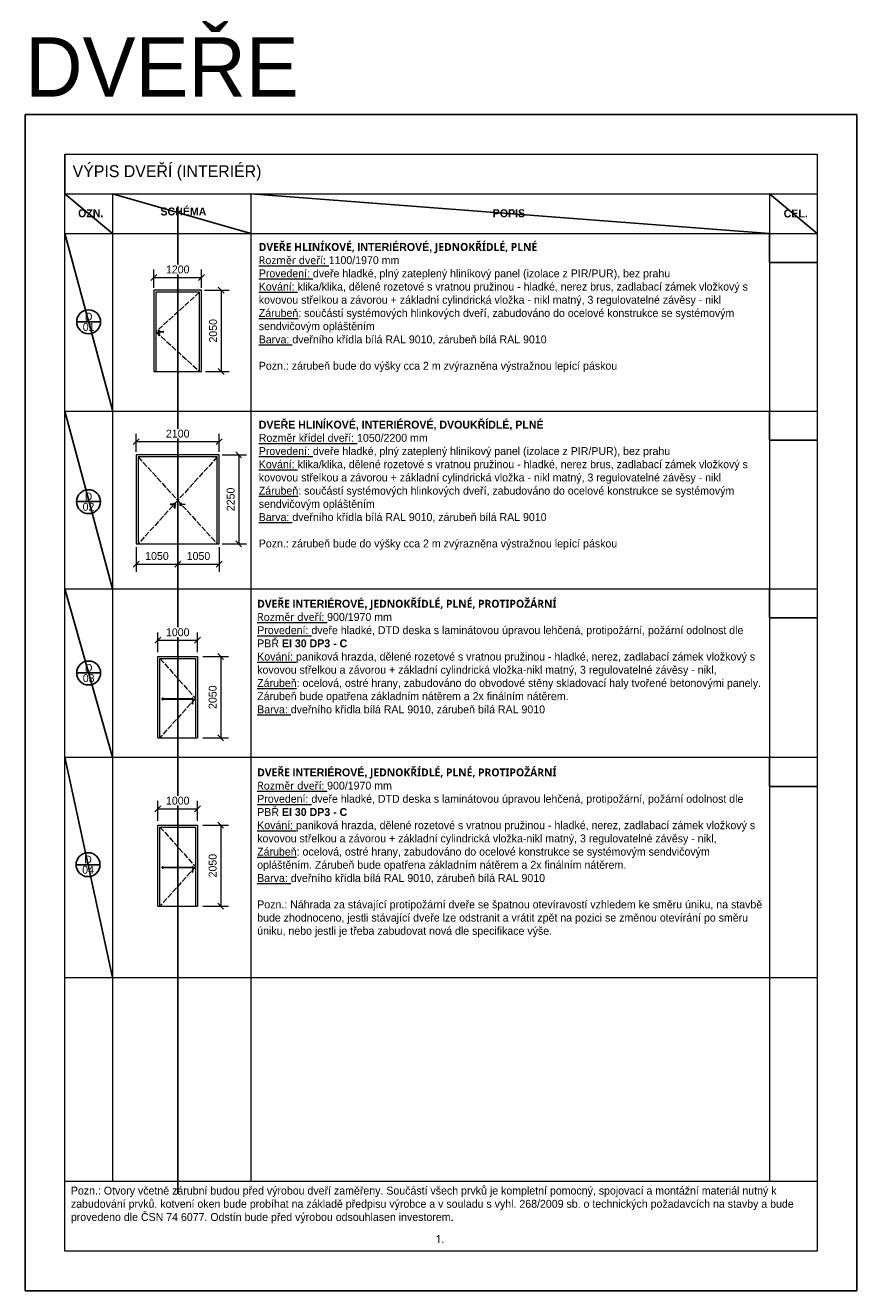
# Model space of a CAD drawing. Header units: millimetres. Extents: x -291499 to 405099, y -171163 to 417446.
# Tile 52 of 256: x -21088 to -88, y -72015 to -40059. Entities that reach past the tile are written whole.
import ezdxf
from ezdxf.enums import TextEntityAlignment as Align

# ---------------------------------------------------------------- set-up
doc = ezdxf.new("R2010")
doc.units = ezdxf.units.MM
doc.header["$LTSCALE"] = 12
doc.header["$PDMODE"] = 35
doc.header["$PDSIZE"] = -4
doc.linetypes.add('ACAD_ISO02W100', pattern=[15, 12, -3])
for name, color, linetype, lineweight in [('koty', 6, 'Continuous', 9), ('tenka', 6, 'Continuous', 9), ('tenká', 6, 'Continuous', 13), ('text', 6, 'Continuous', 9), ('tlusta', 7, 'Continuous', 15)]:
    doc.layers.add(name, color=color, linetype=linetype, lineweight=lineweight)
doc.layers.add('netisk', color=30, linetype='Continuous', plot=False)
doc.layers.add('popisky', color=6, linetype='Continuous')
doc.styles.add('laplan', font='txt', dxfattribs={"height": 2})
doc.styles.add('laplan N', font='txt')
doc.styles.add('pivovarska', font='txt')
doc.dimstyles.new('laplan', dxfattribs={"dimscale": 0, "dimtxt": 2, "dimasz": 1.5, "dimexe": 2, "dimexo": 0, "dimgap": 1, "dimtad": 1, "dimdec": 0, "dimrnd": 5, "dimzin": 1, "dimtxsty": 'laplan', "dimblk": 'OBLIQUE', "dimcen": 2, "dimclrd": 256, "dimclre": 256, "dimclrt": 256, "dimadec": 0, "dimazin": 0, "dimtfac": 1, "dimtdec": 0, "dimtmove": 1, "dimatfit": 2, "dimfxl": 6.5, "dimfxlon": 1, "dimtfill": 1, "dimlwd": 13, "dimlwe": -1, "dimarcsym": 0})

# ---------------------------------------------------------------- blocks, each defined once
blk = doc.blocks.new('*U891')
at = {"layer": 'popisky', "linetype": 'ByBlock'}
blk.add_line((-3.02, 0), (3.02, 0), dxfattribs=at)
blk.add_circle((0, 0), 3.02, dxfattribs=at)
at = {"layer": 'popisky', "linetype": 'ByBlock', "style": 'pivovarska'}
blk.add_text('D', height=2, dxfattribs=at).set_placement((0, 1.31), align=Align.MIDDLE_CENTER)
blk.add_attdef('OZNACENI', text='', height=2, dxfattribs=at).set_placement((0, -1.3), align=Align.MIDDLE_CENTER)
blk = doc.blocks.new('_OBLIQUE')
at = {"color": 0, "linetype": 'ByBlock'}
blk.add_line((-0.5, -0.5), (0.5, 0.5), dxfattribs=at)
blk = doc.blocks.new('*D1328')
at = {"layer": 'Defpoints', "color": 0, "linetype": 'ByBlock', "transparency": 16777216}
for p in [(-16638, -46427), (-17838, -46685), (-16638, -46685)]:
    blk.add_point(p, dxfattribs=at)
at = {"layer": 'koty', "linetype": 'ByBlock', "transparency": 16777216}
for p, q in [((-17838, -46685), (-17838, -46227)), ((-16638, -46685), (-16638, -46227))]:
    blk.add_line(p, q, dxfattribs=at)
at = {"layer": 'koty', "linetype": 'ByBlock', "lineweight": 13, "transparency": 16777216}
blk.add_line((-17838, -46427), (-16638, -46427), dxfattribs=at)
at = {"layer": 'koty', "linetype": 'ByBlock', "lineweight": 13, "transparency": 16777216, "xscale": 150, "yscale": 150, "zscale": 150, "rotation": 180}
blk.add_blockref('_OBLIQUE', (-17838, -46427), dxfattribs=at)
at = {"layer": 'koty', "linetype": 'ByBlock', "lineweight": 13, "transparency": 16777216, "xscale": 150, "yscale": 150, "zscale": 150}
blk.add_blockref('_OBLIQUE', (-16638, -46427), dxfattribs=at)
at = {"layer": 'koty', "linetype": 'ByBlock', "transparency": 16777216, "insert": (-17238, -46225), "char_height": 200, "attachment_point": 5, "style": 'laplan', "bg_fill": 3, "box_fill_scale": 1.1, "bg_fill_color": 256, "bg_fill_true_color": 13158600, "bg_fill_transparency": 0}
blk.add_mtext('1200', dxfattribs=at)
blk = doc.blocks.new('*D1329')
at = {"layer": 'Defpoints', "color": 0, "linetype": 'ByBlock', "transparency": 16777216}
for p in [(-16560, -46749), (-16534, -48799), (-16142, -48799)]:
    blk.add_point(p, dxfattribs=at)
at = {"layer": 'koty', "linetype": 'ByBlock', "transparency": 16777216}
for p, q in [((-16560, -46749), (-15942, -46749)), ((-16534, -48799), (-15942, -48799))]:
    blk.add_line(p, q, dxfattribs=at)
at = {"layer": 'koty', "linetype": 'ByBlock', "lineweight": 13, "transparency": 16777216}
blk.add_line((-16142, -46749), (-16142, -48799), dxfattribs=at)
at = {"layer": 'koty', "linetype": 'ByBlock', "lineweight": 13, "transparency": 16777216, "xscale": 150, "yscale": 150, "zscale": 150}
for p, rotation in [((-16142, -46749), 90), ((-16142, -48799), 270)]:
    blk.add_blockref('_OBLIQUE', p, dxfattribs=dict(at, rotation=rotation))
at = {"layer": 'koty', "linetype": 'ByBlock', "transparency": 16777216, "insert": (-16344, -47774), "char_height": 200, "attachment_point": 5, "rotation": 90, "style": 'laplan', "bg_fill": 3, "box_fill_scale": 1.1, "bg_fill_color": 256, "bg_fill_true_color": 13158600, "bg_fill_transparency": 0}
blk.add_mtext('2050', dxfattribs=at)
blk = doc.blocks.new('*D1333')
at = {"layer": 'Defpoints', "color": 0, "linetype": 'ByBlock', "transparency": 16777216}
for p in [(-16188, -50573), (-18288, -50831), (-16188, -50831)]:
    blk.add_point(p, dxfattribs=at)
at = {"layer": 'koty', "linetype": 'ByBlock', "transparency": 16777216}
for p, q in [((-18288, -50831), (-18288, -50373)), ((-16188, -50831), (-16188, -50373))]:
    blk.add_line(p, q, dxfattribs=at)
at = {"layer": 'koty', "linetype": 'ByBlock', "lineweight": 13, "transparency": 16777216}
blk.add_line((-18288, -50573), (-16188, -50573), dxfattribs=at)
at = {"layer": 'koty', "linetype": 'ByBlock', "lineweight": 13, "transparency": 16777216, "xscale": 150, "yscale": 150, "zscale": 150, "rotation": 180}
blk.add_blockref('_OBLIQUE', (-18288, -50573), dxfattribs=at)
at = {"layer": 'koty', "linetype": 'ByBlock', "lineweight": 13, "transparency": 16777216, "xscale": 150, "yscale": 150, "zscale": 150}
blk.add_blockref('_OBLIQUE', (-16188, -50573), dxfattribs=at)
at = {"layer": 'koty', "linetype": 'ByBlock', "transparency": 16777216, "insert": (-17238, -50371), "char_height": 200, "attachment_point": 5, "style": 'laplan', "bg_fill": 3, "box_fill_scale": 1.1, "bg_fill_color": 256, "bg_fill_true_color": 13158600, "bg_fill_transparency": 0}
blk.add_mtext('2100', dxfattribs=at)
blk = doc.blocks.new('*D1334')
at = {"layer": 'Defpoints', "color": 0, "linetype": 'ByBlock', "transparency": 16777216}
for p in [(-16117, -50907), (-16117, -53157), (-15698, -53157)]:
    blk.add_point(p, dxfattribs=at)
at = {"layer": 'koty', "linetype": 'ByBlock', "transparency": 16777216}
for p, q in [((-16117, -50907), (-15498, -50907)), ((-16117, -53157), (-15498, -53157))]:
    blk.add_line(p, q, dxfattribs=at)
at = {"layer": 'koty', "linetype": 'ByBlock', "lineweight": 13, "transparency": 16777216}
blk.add_line((-15698, -50907), (-15698, -53157), dxfattribs=at)
at = {"layer": 'koty', "linetype": 'ByBlock', "lineweight": 13, "transparency": 16777216, "xscale": 150, "yscale": 150, "zscale": 150}
for p, rotation in [((-15698, -50907), 90), ((-15698, -53157), 270)]:
    blk.add_blockref('_OBLIQUE', p, dxfattribs=dict(at, rotation=rotation))
at = {"layer": 'koty', "linetype": 'ByBlock', "transparency": 16777216, "insert": (-15900, -52032), "char_height": 200, "attachment_point": 5, "rotation": 90, "style": 'laplan', "bg_fill": 3, "box_fill_scale": 1.1, "bg_fill_color": 256, "bg_fill_true_color": 13158600, "bg_fill_transparency": 0}
blk.add_mtext('2250', dxfattribs=at)
blk = doc.blocks.new('*D1335')
at = {"layer": 'Defpoints', "color": 0, "linetype": 'ByBlock', "transparency": 16777216}
for p in [(-18288, -53236), (-17238, -53236), (-17238, -53664)]:
    blk.add_point(p, dxfattribs=at)
at = {"layer": 'koty', "linetype": 'ByBlock', "transparency": 16777216}
for p, q in [((-18288, -53236), (-18288, -53864)), ((-17238, -53236), (-17238, -53864))]:
    blk.add_line(p, q, dxfattribs=at)
at = {"layer": 'koty', "linetype": 'ByBlock', "lineweight": 13, "transparency": 16777216}
blk.add_line((-18288, -53664), (-17238, -53664), dxfattribs=at)
at = {"layer": 'koty', "linetype": 'ByBlock', "lineweight": 13, "transparency": 16777216, "xscale": 150, "yscale": 150, "zscale": 150, "rotation": 180}
blk.add_blockref('_OBLIQUE', (-18288, -53664), dxfattribs=at)
at = {"layer": 'koty', "linetype": 'ByBlock', "lineweight": 13, "transparency": 16777216, "xscale": 150, "yscale": 150, "zscale": 150}
blk.add_blockref('_OBLIQUE', (-17238, -53664), dxfattribs=at)
at = {"layer": 'koty', "linetype": 'ByBlock', "transparency": 16777216, "insert": (-17763, -53462), "char_height": 200, "attachment_point": 5, "style": 'laplan', "bg_fill": 3, "box_fill_scale": 1.1, "bg_fill_color": 256, "bg_fill_true_color": 13158600, "bg_fill_transparency": 0}
blk.add_mtext('1050', dxfattribs=at)
blk = doc.blocks.new('*D1336')
at = {"layer": 'Defpoints', "color": 0, "linetype": 'ByBlock', "transparency": 16777216}
for p in [(-17238, -53236), (-16188, -53236), (-16188, -53664)]:
    blk.add_point(p, dxfattribs=at)
at = {"layer": 'koty', "linetype": 'ByBlock', "transparency": 16777216}
for p, q in [((-17238, -53236), (-17238, -53864)), ((-16188, -53236), (-16188, -53864))]:
    blk.add_line(p, q, dxfattribs=at)
at = {"layer": 'koty', "linetype": 'ByBlock', "lineweight": 13, "transparency": 16777216}
blk.add_line((-17238, -53664), (-16188, -53664), dxfattribs=at)
at = {"layer": 'koty', "linetype": 'ByBlock', "lineweight": 13, "transparency": 16777216, "xscale": 150, "yscale": 150, "zscale": 150, "rotation": 180}
blk.add_blockref('_OBLIQUE', (-17238, -53664), dxfattribs=at)
at = {"layer": 'koty', "linetype": 'ByBlock', "lineweight": 13, "transparency": 16777216, "xscale": 150, "yscale": 150, "zscale": 150}
blk.add_blockref('_OBLIQUE', (-16188, -53664), dxfattribs=at)
at = {"layer": 'koty', "linetype": 'ByBlock', "transparency": 16777216, "insert": (-16713, -53462), "char_height": 200, "attachment_point": 5, "style": 'laplan', "bg_fill": 3, "box_fill_scale": 1.1, "bg_fill_color": 256, "bg_fill_true_color": 13158600, "bg_fill_transparency": 0}
blk.add_mtext('1050', dxfattribs=at)
blk = doc.blocks.new('A$Cd6ea37a6')
at = {"layer": 'tenka', "linetype": 'ACAD_ISO02W100'}
for p, q in [((50, 2000), (950, 1000)), ((950, 1000), (50, 0))]:
    blk.add_line(p, q, dxfattribs=at)
at = {"layer": 'tenka'}
for p, q in [((120, 990), (874, 990)), ((874, 970), (120, 970)), ((870, 888), (870, 872)), ((880, 872), (880, 888))]:
    blk.add_line(p, q, dxfattribs=at)
blk.add_lwpolyline([(50, 0), (50, 2000), (950, 2000), (950, 0)], dxfattribs=at)
for centre, radius, start, end in [((120, 980), 20, 30, 180), ((120, 980), 20, 180, 330), ((874, 980), 20, 0, 150), ((874, 980), 20, 210, 0), ((874, 880), 20, 0, 180), ((874, 880), 20, 180, 0), ((875, 888), 5, 0, 180), ((875, 872), 5, 180, 0)]:
    blk.add_arc(centre, radius, start, end, dxfattribs=at)
for points, knots in [([(110, 980), (110, 981), (110, 982), (111, 984), (111, 985), (112, 986), (112, 987), (113, 987), (114, 988), (115, 989), (116, 989), (116, 989), (117, 989), (117, 990), (118, 990), (119, 990), (119, 990), (120, 990), (120, 990)], [0, 0, 0, 0, 0.0833333, 0.125, 0.1666667, 0.2083333, 0.2291667, 0.25, 0.2916667, 0.3333333, 0.3541667, 0.375, 0.3958333, 0.4166667, 0.4375, 0.4583333, 0.4791667, 0.5, 0.5, 0.5, 0.5]), ([(120, 970), (120, 970), (119, 970), (119, 970), (118, 970), (117, 970), (117, 971), (116, 971), (116, 971), (115, 971), (114, 972), (114, 972), (113, 973), (112, 973), (112, 974), (111, 975), (111, 976), (110, 978), (110, 979), (110, 980)], [0.5, 0.5, 0.5, 0.5, 0.5208333, 0.5416667, 0.5625, 0.5833333, 0.6041667, 0.625, 0.6458333, 0.6666667, 0.6875, 0.7083333, 0.75, 0.7708333, 0.7916667, 0.8333333, 0.875, 0.9166667, 1, 1, 1, 1]), ([(884, 980), (884, 981), (884, 982), (884, 984), (883, 985), (882, 986), (882, 987), (881, 987), (880, 988), (880, 989), (879, 989), (878, 989), (878, 989), (877, 990), (876, 990), (876, 990), (875, 990), (875, 990), (874, 990)], [0, 0, 0, 0, 0.0833333, 0.125, 0.1666667, 0.2083333, 0.2291667, 0.25, 0.2916667, 0.3333333, 0.3541667, 0.375, 0.3958333, 0.4166667, 0.4375, 0.4583333, 0.4791667, 0.5, 0.5, 0.5, 0.5]), ([(874, 970), (875, 970), (875, 970), (876, 970), (876, 970), (877, 970), (878, 971), (878, 971), (879, 971), (879, 971), (880, 972), (881, 972), (881, 973), (882, 973), (882, 974), (883, 975), (884, 976), (884, 978), (884, 979), (884, 980)], [0.5, 0.5, 0.5, 0.5, 0.5208333, 0.5416667, 0.5625, 0.5833333, 0.6041667, 0.625, 0.6458333, 0.6666667, 0.6875, 0.7083333, 0.75, 0.7708333, 0.7916667, 0.8333333, 0.875, 0.9166667, 1, 1, 1, 1])]:
    blk.add_open_spline(points, degree=3, knots=knots, dxfattribs=at)
at = {"layer": 'tlusta'}
blk.add_line((0, 0), (1000, 0), dxfattribs=at)
blk.add_lwpolyline([(0, 0), (0, 2050), (1000, 2050), (1000, 0)], dxfattribs=at)
blk = doc.blocks.new('*D1338')
at = {"layer": 'Defpoints', "color": 0, "linetype": 'ByBlock', "transparency": 16777216}
for p in [(-16738, -55590), (-17738, -55893), (-16738, -55893)]:
    blk.add_point(p, dxfattribs=at)
at = {"layer": 'koty', "linetype": 'ByBlock', "transparency": 16777216}
for p, q in [((-17738, -55893), (-17738, -55390)), ((-16738, -55893), (-16738, -55390))]:
    blk.add_line(p, q, dxfattribs=at)
at = {"layer": 'koty', "linetype": 'ByBlock', "lineweight": 13, "transparency": 16777216}
blk.add_line((-17738, -55590), (-16738, -55590), dxfattribs=at)
at = {"layer": 'koty', "linetype": 'ByBlock', "lineweight": 13, "transparency": 16777216, "xscale": 150, "yscale": 150, "zscale": 150, "rotation": 180}
blk.add_blockref('_OBLIQUE', (-17738, -55590), dxfattribs=at)
at = {"layer": 'koty', "linetype": 'ByBlock', "lineweight": 13, "transparency": 16777216, "xscale": 150, "yscale": 150, "zscale": 150}
blk.add_blockref('_OBLIQUE', (-16738, -55590), dxfattribs=at)
at = {"layer": 'koty', "linetype": 'ByBlock', "transparency": 16777216, "insert": (-17238, -55388), "char_height": 200, "attachment_point": 5, "style": 'laplan', "bg_fill": 3, "box_fill_scale": 1.1, "bg_fill_color": 256, "bg_fill_true_color": 13158600, "bg_fill_transparency": 0}
blk.add_mtext('1000', dxfattribs=at)
blk = doc.blocks.new('*D1339')
at = {"layer": 'Defpoints', "color": 0, "linetype": 'ByBlock', "transparency": 16777216}
for p in [(-16602, -56002), (-16602, -58052), (-16153, -58052)]:
    blk.add_point(p, dxfattribs=at)
at = {"layer": 'koty', "linetype": 'ByBlock', "transparency": 16777216}
for p, q in [((-16602, -56002), (-15953, -56002)), ((-16602, -58052), (-15953, -58052))]:
    blk.add_line(p, q, dxfattribs=at)
at = {"layer": 'koty', "linetype": 'ByBlock', "lineweight": 13, "transparency": 16777216}
blk.add_line((-16153, -56002), (-16153, -58052), dxfattribs=at)
at = {"layer": 'koty', "linetype": 'ByBlock', "lineweight": 13, "transparency": 16777216, "xscale": 150, "yscale": 150, "zscale": 150}
for p, rotation in [((-16153, -56002), 90), ((-16153, -58052), 270)]:
    blk.add_blockref('_OBLIQUE', p, dxfattribs=dict(at, rotation=rotation))
at = {"layer": 'koty', "linetype": 'ByBlock', "transparency": 16777216, "insert": (-16355, -57027), "char_height": 200, "attachment_point": 5, "rotation": 90, "style": 'laplan', "bg_fill": 3, "box_fill_scale": 1.1, "bg_fill_color": 256, "bg_fill_true_color": 13158600, "bg_fill_transparency": 0}
blk.add_mtext('2050', dxfattribs=at)
blk = doc.blocks.new('*D1340')
at = {"layer": 'Defpoints', "color": 0, "linetype": 'ByBlock', "transparency": 16777216}
for p in [(-16738, -59843), (-17738, -60147), (-16738, -60147)]:
    blk.add_point(p, dxfattribs=at)
at = {"layer": 'koty', "linetype": 'ByBlock', "transparency": 16777216}
for p, q in [((-17738, -60147), (-17738, -59643)), ((-16738, -60147), (-16738, -59643))]:
    blk.add_line(p, q, dxfattribs=at)
at = {"layer": 'koty', "linetype": 'ByBlock', "lineweight": 13, "transparency": 16777216}
blk.add_line((-17738, -59843), (-16738, -59843), dxfattribs=at)
at = {"layer": 'koty', "linetype": 'ByBlock', "lineweight": 13, "transparency": 16777216, "xscale": 150, "yscale": 150, "zscale": 150, "rotation": 180}
blk.add_blockref('_OBLIQUE', (-17738, -59843), dxfattribs=at)
at = {"layer": 'koty', "linetype": 'ByBlock', "lineweight": 13, "transparency": 16777216, "xscale": 150, "yscale": 150, "zscale": 150}
blk.add_blockref('_OBLIQUE', (-16738, -59843), dxfattribs=at)
at = {"layer": 'koty', "linetype": 'ByBlock', "transparency": 16777216, "insert": (-17238, -59641), "char_height": 200, "attachment_point": 5, "style": 'laplan', "bg_fill": 3, "box_fill_scale": 1.1, "bg_fill_color": 256, "bg_fill_true_color": 13158600, "bg_fill_transparency": 0}
blk.add_mtext('1000', dxfattribs=at)
blk = doc.blocks.new('*D1341')
at = {"layer": 'Defpoints', "color": 0, "linetype": 'ByBlock', "transparency": 16777216}
for p in [(-16602, -60256), (-16602, -62306), (-16153, -62306)]:
    blk.add_point(p, dxfattribs=at)
at = {"layer": 'koty', "linetype": 'ByBlock', "transparency": 16777216}
for p, q in [((-16602, -60256), (-15953, -60256)), ((-16602, -62306), (-15953, -62306))]:
    blk.add_line(p, q, dxfattribs=at)
at = {"layer": 'koty', "linetype": 'ByBlock', "lineweight": 13, "transparency": 16777216}
blk.add_line((-16153, -60256), (-16153, -62306), dxfattribs=at)
at = {"layer": 'koty', "linetype": 'ByBlock', "lineweight": 13, "transparency": 16777216, "xscale": 150, "yscale": 150, "zscale": 150}
for p, rotation in [((-16153, -60256), 90), ((-16153, -62306), 270)]:
    blk.add_blockref('_OBLIQUE', p, dxfattribs=dict(at, rotation=rotation))
at = {"layer": 'koty', "linetype": 'ByBlock', "transparency": 16777216, "insert": (-16355, -61281), "char_height": 200, "attachment_point": 5, "rotation": 90, "style": 'laplan', "bg_fill": 3, "box_fill_scale": 1.1, "bg_fill_color": 256, "bg_fill_true_color": 13158600, "bg_fill_transparency": 0}
blk.add_mtext('2050', dxfattribs=at)

msp = doc.modelspace()

# ---------------------------------------------------------------- linework, layer by layer
at = {"layer": 'koty'}
msp.add_line((-20087.8, -43315.3), (-20087.8, -44315.3), dxfattribs=at)
at = {"layer": 'netisk'}
for p, q in [((-20087.8, -44315.3), (-18887.8, -45315.3)), ((-18887.8, -44315.3), (-15387.8, -45315.3)), ((-15387.8, -44315.3), (-2287.8, -45315.3)), ((-2287.8, -44315.3), (-1087.8, -45315.3)), ((-17237.8, -44635.9), (-17237.8, -69565.8)), ((-20087.8, -45315.3), (-18887.8, -49781.3)), ((-2287.8, -45315.3), (-2287.8, -46050.8)), ((-2287.8, -46050.8), (-1087.8, -46050.8)), ((-20087.8, -49802.9), (-18887.8, -54286)), ((-2287.8, -49802.9), (-2287.8, -50538.4)), ((-2287.8, -50538.4), (-1087.8, -50538.4)), ((-20087.8, -54286), (-18887.8, -58545)), ((-2287.8, -54286), (-2287.8, -55021.5)), ((-2287.8, -55021.5), (-1087.8, -55021.5)), ((-20087.8, -58545), (-18887.8, -64109.9)), ((-2287.8, -58545), (-2287.8, -59280.5)), ((-2287.8, -59280.5), (-1087.8, -59280.5))]:
    msp.add_line(p, q, dxfattribs=at)
msp.add_lwpolyline([(-21087.8, -42315.3), (-87.8, -42315.3), (-87.8, -72015.3), (-21087.8, -72015.3)], close=True, dxfattribs=at)
at = {"layer": 'tenka'}
for p, q in [((-20087.8, -44315.3), (-1087.8, -44315.3)), ((-18887.8, -44315.3), (-18887.8, -69245.2)), ((-15387.8, -44315.3), (-15387.8, -69245.2)), ((-2287.8, -44315.3), (-2287.8, -69245.2)), ((-20087.8, -45315.3), (-1087.8, -45315.3)), ((-17717, -47802.5), (-17717, -47795.5)), ((-17714.4, -47862.3), (-17714.4, -47878.8)), ((-17713, -47791.5), (-17604, -47791.5)), ((-17604, -47806.5), (-17713, -47806.5)), ((-17704.4, -47878.8), (-17704.4, -47862.3)), ((-17597, -47798.5), (-17597, -47799.5)), ((-20087.8, -49802.9), (-1087.8, -49802.9)), ((-17237.8, -50956.8), (-17237.8, -53156.8)), ((-17428.7, -52156.3), (-17428.7, -52157.3)), ((-17312.7, -52149.3), (-17421.7, -52149.3)), ((-17421.7, -52164.3), (-17312.7, -52164.3)), ((-17321.3, -52236.7), (-17321.3, -52220.1)), ((-17311.3, -52220.1), (-17311.3, -52236.7)), ((-17308.7, -52160.3), (-17308.7, -52153.3)), ((-17167, -52160.3), (-17167, -52153.3)), ((-17163, -52149.3), (-17054, -52149.3)), ((-17054, -52164.3), (-17163, -52164.3)), ((-17047, -52156.3), (-17047, -52157.3)), ((-20087.8, -54286), (-1087.8, -54286)), ((-20087.8, -58545), (-1087.8, -58545)), ((-20087.8, -64102.7), (-1087.8, -64102.7)), ((-20087.8, -69245.2), (-1087.8, -69245.2))]:
    msp.add_line(p, q, dxfattribs=at)
at = {"layer": 'tenka', "linetype": 'ACAD_ISO02W100'}
for p, q in [((-18237.8, -50956.8), (-17237.8, -52056.8)), ((-16237.8, -50956.8), (-17237.8, -52056.8)), ((-17237.8, -52056.8), (-18237.8, -53156.8)), ((-17237.8, -52056.8), (-16237.8, -53156.8))]:
    msp.add_line(p, q, dxfattribs=at)
at = {"layer": 'tenka'}
msp.add_lwpolyline([(-20087.8, -43315.3), (-1087.8, -43315.3), (-1087.8, -71015.3), (-20087.8, -71015.3)], close=True, dxfattribs=at)
msp.add_lwpolyline([(-16237.8, -53156.8), (-16237.8, -50956.8), (-18237.8, -50956.8), (-18237.8, -53156.8)], dxfattribs=at)
for centre, radius, start, end in [((-17709.7, -47799), 29.7, 14.62373, 345.37627), ((-17709.8, -47870.5), 20, 0, 180), ((-17709.8, -47870.5), 20, 180, 0), ((-17713, -47795.5), 4, 90, 180), ((-17713, -47802.5), 4, 180, 270), ((-17709.4, -47862.3), 5, 0, 180), ((-17709.4, -47878.8), 5, 180, 0), ((-17604, -47798.5), 7, 0, 90), ((-17604, -47799.5), 7, 270, 0), ((-17421.7, -52156.3), 7, 90, 180), ((-17421.7, -52157.3), 7, 180, 270), ((-17316, -52156.8), 29.7, 194.62373, 165.37627), ((-17315.9, -52228.4), 20, 0, 180), ((-17315.9, -52228.4), 20, 180, 0), ((-17316.3, -52220.1), 5, 0, 180), ((-17316.3, -52236.7), 5, 180, 0), ((-17312.7, -52153.3), 4, 0, 90), ((-17312.7, -52160.3), 4, 270, 0), ((-17159.7, -52156.8), 29.7, 14.62373, 345.37627), ((-17163, -52153.3), 4, 90, 180), ((-17163, -52160.3), 4, 180, 270), ((-17054, -52156.3), 7, 0, 90), ((-17054, -52157.3), 7, 270, 0)]:
    msp.add_arc(centre, radius, start, end, dxfattribs=at)
at = {"layer": 'tlusta'}
msp.add_lwpolyline([(-18287.8, -53156.8), (-16187.8, -53156.8), (-16187.8, -50906.8), (-18287.8, -50906.8)], close=True, dxfattribs=at)

# ---------------------------------------------------------------- block references
at = {"layer": 'popisky', "xscale": 100, "yscale": 100, "zscale": 100}
for p, values in [((-19488.4, -47546.1), {'OZNACENI': '01'}), ((-19491.2, -52088.7), {'OZNACENI': '02'}), ((-19487.8, -56415.5), {'OZNACENI': '03'}), ((-19503.2, -61256.3), {'OZNACENI': '04'})]:
    msp.add_blockref('*U891', p, dxfattribs=at).add_auto_attribs(values)
at = {"layer": 'tenka', "linetype": 'ByBlock'}
for p in [(-17737.8, -58052.4), (-17737.8, -62305.6)]:
    msp.add_blockref('A$Cd6ea37a6', p, dxfattribs=at)

# ---------------------------------------------------------------- texts
at = {"layer": 'netisk', "insert": (-21089.8, -40359.4), "char_height": 1500, "attachment_point": 1, "style": 'pivovarska'}
msp.add_mtext_dynamic_manual_height_columns('DVEŘE', width=51115.422, gutter_width=500, heights=[0], dxfattribs=at)
at = {"layer": 'tenká', "ltscale": 15, "char_height": 200, "attachment_point": 1, "style": 'pivovarska'}
for s, insert, width in [('\\A1;Pozn.: Otvory včetně zárubní budou před výrobou dveří zaměřeny. Součástí všech prvků je kompletní pomocný, spojovací a montážní materiál nutný k zabudování prvků. kotvení oken bude probíhat na základě předpisu výrobce a v souladu s vyhl. 268/2009 sb. o technických požadavcích na stavby a bude provedeno dle ČSN 74 6077. Odstín bude před výrobou odsouhlasen investorem.', (-19936.9, -69387.6), 18699.065), ('\\A1;{\\fNoto Sans|b0|i0|c238|p34;1.}', (-10724.7, -70609.2), 934.9)]:
    msp.add_mtext(s, dxfattribs=dict(at, insert=insert, width=width))
at = {"layer": 'text', "ltscale": 0.3, "attachment_point": 1, "style": 'laplan N'}
for s, insert, char_height, width in [('VÝPIS DVEŘÍ (INTERIÉR) ', (-19892.7, -43592.9), 300, 8195.985), ('{\\fMaison Neue|b1|i0|c238|p34;SCHÉMA}', (-17673.2, -44660.6), 200, 1267.406), ('{\\fMaison Neue|b1|i0|c238|p34;POPIS}', (-9280.5, -44705.1), 200, 1267.406), ('{\\fMaison Neue|b1|i0|c238|p34;CEL.}', (-1931.5, -44711.5), 200, 761.599)]:
    msp.add_mtext(s, dxfattribs=dict(at, insert=insert, char_height=char_height, width=width))
at = {"layer": 'text', "ltscale": 0.3, "insert": (-19754.9, -44704.9), "char_height": 200, "attachment_point": 1, "style": 'laplan N'}
msp.add_mtext('{\\fMaison Neue|b1|i0|c238|p34;OZN.}', dxfattribs=at)
at = {"layer": 'text', "ltscale": 15, "char_height": 200, "attachment_point": 1, "style": 'laplan N'}
for s, insert, width in [('\\A1;{\\fNoto Sans|b1|i0|c238|p34;DVEŘE HLINÍKOVÉ, \\fMaison Neue|b1|i0|c238|p34;INTERIÉROVÉ,\\fNoto Sans|b1|i0|c238|p34; JEDNOKŘÍDLÉ, PLNÉ\\P\\fNoto Sans|b0|i0|c238|p34;\\LRozměr dveří:} 1100/1970 mm{\\L\\PProvedení:} dveře hladké, plný zateplený hliníkový panel (izolace z PIR/PUR), bez prahu\\P{\\LKování:} klika/klika, dělené rozetové s vratnou pružinou - hladké, nerez brus, zadlabací zámek vložkový s kovovou střelkou a závorou + základní cylindrická vložka - nikl matný, 3 regulovatelné závěsy - nikl\\P{\\LZárubeň}: součástí systémových hlinkových dveří, zabudováno do ocelové konstrukce se systémovým sendvičovým opláštěním\\P{\\LBarva:} dveřního křídla bílá RAL 9010, zárubeň bílá RAL 9010\\P\\PPozn.: zárubeň bude do výšky cca 2 m zvýrazněna výstražnou lepící páskou', (-15190.3, -45556.7), 12752.484), ('\\A1;\\pt200;{\\fMaison Neue|b1|i0|c238|p34;DVEŘE HLINÍKOVÉ, INTERIÉROVÉ, DVOUKŘÍDLÉ, PLNÉ\\P\\ptz;\\fMaison Neue|b0|i0|c238|p34;\\LRozměr křídel dveří:} 1050/2200 mm{\\L\\PProvedení:} dveře hladké, plný zateplený hliníkový panel (izolace z PIR/PUR), bez prahu\\P{\\LKování:} klika/klika, dělené rozetové s vratnou pružinou - hladké, nerez brus, zadlabací zámek vložkový s kovovou střelkou a závorou + základní cylindrická vložka - nikl matný, 3 regulovatelné závěsy - nikl\\P{\\LZárubeň}: součástí systémových hlinkových dveří, zabudováno do ocelové konstrukce se systémovým sendvičovým opláštěním\\P{\\LBarva:} dveřního křídla bílá RAL 9010, zárubeň bílá RAL 9010\\P\\PPozn.: zárubeň bude do výšky cca 2 m zvýrazněna výstražnou lepící páskou', (-15190.3, -50044.2), 12752.484), ('\\A1;{\\fNoto Sans|b1|i0|c238|p34;DVEŘE \\fMaison Neue|b1|i0|c238|p34;INTERIÉROVÉ,\\fNoto Sans|b1|i0|c238|p34; JEDNOKŘÍDLÉ, PLNÉ, PROTIPOŽÁRNÍ\\P\\fNoto Sans|b0|i0|c238|p34;\\LRozměr dveří:} 900/1970 mm{\\L\\PProvedení:} dveře hladké, DTD deska s laminátovou úpravou lehčená, protipožární, požární odolnost dle PBŘ {\\fMaison Neue|b1|i0|c238|p34;EI 30 DP3 - C\\P\\fMaison Neue|b0|i0|c238|p34;\\LKování:} paniková hrazda, dělené rozetové s vratnou pružinou - hladké, nerez, zadlabací zámek vložkový s kovovou střelkou a závorou + základní cylindrická vložka-nikl matný, 3 regulovatelné závěsy - nikl, \\P{\\LZárubeň}: ocelová, ostré hrany, zabudováno do obvodové stěny skladovací haly tvořené betonovými panely. Zárubeň bude opatřena základním nátěrem a 2x finálním nátěrem.{\\H0.25x;\\L\\P\\H4x;Barva:} dveřního křídla bílá RAL 9010, zárubeň bílá RAL 9010', (-15230, -54567.2), 12792.186), ('\\A1;{\\fNoto Sans|b1|i0|c238|p34;DVEŘE \\fMaison Neue|b1|i0|c238|p34;INTERIÉROVÉ,\\fNoto Sans|b1|i0|c238|p34; JEDNOKŘÍDLÉ, PLNÉ, PROTIPOŽÁRNÍ\\P\\fNoto Sans|b0|i0|c238|p34;\\LRozměr dveří:} 900/1970 mm{\\L\\PProvedení:} dveře hladké, DTD deska s laminátovou úpravou lehčená, protipožární, požární odolnost dle PBŘ {\\fMaison Neue|b1|i0|c238|p34;EI 30 DP3 - C\\P\\fMaison Neue|b0|i0|c238|p34;\\LKování:} paniková hrazda, dělené rozetové s vratnou pružinou - hladké, nerez, zadlabací zámek vložkový s kovovou střelkou a závorou + základní cylindrická vložka-nikl matný, 3 regulovatelné závěsy - nikl, \\P{\\LZárubeň}: ocelová, ostré hrany, zabudováno do ocelové konstrukce se systémovým sendvičovým opláštěním. Zárubeň bude opatřena základním nátěrem a 2x finálním nátěrem.\\P{\\LBarva:} dveřního křídla bílá RAL 9010, zárubeň bílá RAL 9010\\P\\PPozn.: Náhrada za stávající protipožární dveře se špatnou otevíravostí vzhledem ke směru úniku, na stavbě bude zhodnoceno, jestli stávající dveře lze odstranit a vrátit zpět na pozici se změnou otevírání po směru úniku, nebo jestli je třeba zabudovat nová dle specifikace výše.', (-15230, -58826.2), 12792.186)]:
    msp.add_mtext(s, dxfattribs=dict(at, insert=insert, width=width))

# ---------------------------------------------------------------- next in the draw order: dimensions: what is measured, and where the dimension line sits
at = {"layer": 'koty', "linetype": 'ByBlock'}
for base, p1, p2, picture, middle in [((-16637.8, -46426.8), (-17837.8, -46684.8), (-16637.8, -46684.8), '*D1328', (-17237.8, -46224.8)), ((-16187.8, -50573.1), (-18287.8, -50830.8), (-16187.8, -50831), '*D1333', (-17237.8, -50371.1)), ((-17237.8, -53664.4), (-18287.8, -53235.9), (-17237.8, -53235.9), '*D1335', (-17762.8, -53462.4)), ((-16737.8, -55589.8), (-17737.8, -55893.4), (-16737.8, -55893.4), '*D1338', (-17237.8, -55387.8)), ((-16737.8, -59843), (-17737.8, -60146.6), (-16737.8, -60146.6), '*D1340', (-17237.8, -59641))]:
    dim = msp.add_linear_dim(base=base, p1=p1, p2=p2, dimstyle='laplan', dxfattribs=at)
    dim.commit()
    dim.dimension.update_dxf_attribs({"geometry": picture, "text_midpoint": middle})

# ---------------------------------------------------------------- next in the draw order: dimensions: what is measured, and where the dimension line sits
for base, p1, p2, picture, middle in [((-16142.1, -48799), (-16560.2, -46749), (-16533.8, -48799), '*D1329', (-16344.1, -47774)), ((-15698.4, -53156.8), (-16116.5, -50906.8), (-16116.5, -53156.8), '*D1334', (-15900.4, -52031.8)), ((-16152.8, -58052.4), (-16602.2, -56002.4), (-16602.2, -58052.4), '*D1339', (-16354.8, -57027.4)), ((-16152.8, -62305.6), (-16602.2, -60255.6), (-16602.2, -62305.6), '*D1341', (-16354.8, -61280.6))]:
    dim = msp.add_linear_dim(base=base, p1=p1, p2=p2, angle=90, dimstyle='laplan', dxfattribs=at)
    dim.commit()
    dim.dimension.update_dxf_attribs({"geometry": picture, "text_midpoint": middle})

# ---------------------------------------------------------------- next in the draw order: linework, layer by layer
at = {"layer": 'tenka', "linetype": 'ACAD_ISO02W100'}
for p, q in [((-16687.8, -46799), (-17787.8, -47799)), ((-17787.8, -47799), (-16687.8, -48799))]:
    msp.add_line(p, q, dxfattribs=at)
at = {"layer": 'tenka'}
msp.add_lwpolyline([(-16687.8, -48799), (-16687.8, -46799), (-17787.8, -46799), (-17787.8, -48799)], dxfattribs=at)
at = {"layer": 'tlusta'}
msp.add_lwpolyline([(-17837.8, -48799), (-16637.8, -48799), (-16637.8, -46749), (-17837.8, -46749)], close=True, dxfattribs=at)

# ---------------------------------------------------------------- next in the draw order: dimensions: what is measured, and where the dimension line sits
at = {"layer": 'koty', "linetype": 'ByBlock'}
dim = msp.add_linear_dim(base=(-16187.8, -53664.4), p1=(-17237.8, -53235.9), p2=(-16187.8, -53235.9), dimstyle='laplan', dxfattribs=at)
dim.commit()
dim.dimension.update_dxf_attribs({"geometry": '*D1336', "text_midpoint": (-16712.8, -53462.4)})

doc.saveas('drawing.dxf')
